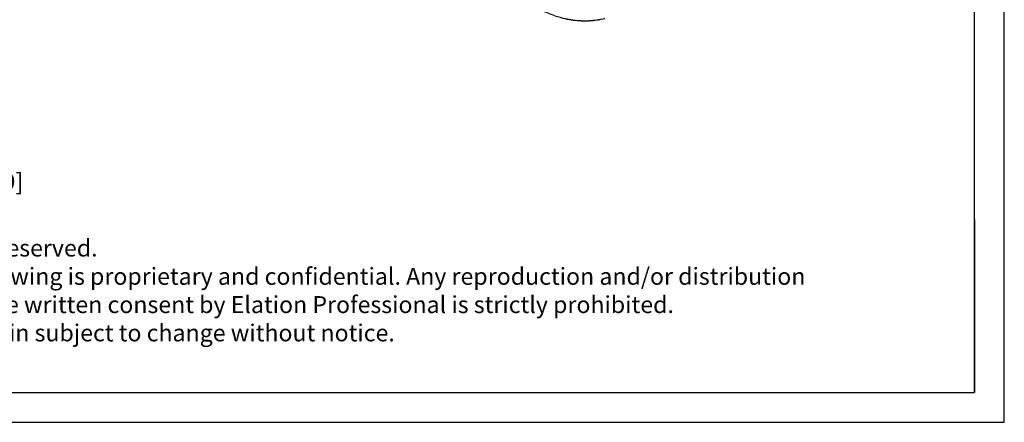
# Model space of a CAD drawing. Header units: millimetres. Extents: x 29035 to 30443, y 1864 to 2860.
# Tile 13 of 56: x 29631 to 30443, y 1864 to 2196. Entities that reach past the tile are written whole.
import ezdxf

# ---------------------------------------------------------------- set-up
doc = ezdxf.new("R2010")
doc.units = ezdxf.units.MM
doc.layers.add('\\M+5CFB8\\M+5CAB5\\M+5CFDF', color=7, linetype='Continuous', lineweight=13)

msp = doc.modelspace()

# ---------------------------------------------------------------- linework, layer by layer
at = {"color": 2}
for p, q in [((30443.284, 1863.599), (30443.284, 2859.506)), ((30418.573, 2031.032), (30418.573, 2142.21)), ((30418.574, 2031.013), (30418.574, 1888.31)), ((29795.87, 1888.31), (30418.574, 1888.31)), ((29034.787, 1863.599), (30443.284, 1863.599))]:
    msp.add_line(p, q, dxfattribs=at)
at = {"color": 7}
for p, q in [((30418.573, 1888.309), (30418.573, 2834.795)), ((29059.497, 1888.309), (30418.573, 1888.309))]:
    msp.add_line(p, q, dxfattribs=at)
at = {"layer": '\\M+5CFB8\\M+5CAB5\\M+5CFDF'}
for points, knots in [([(30113.715, 2196.694), (30109.493, 2195.658), (30100.749, 2194.398), (30087.391, 2195.016), (30074.076, 2198.091), (30065.578, 2201.676), (30061.457, 2203.819)], [0, 0, 0, 0, 0.2422443, 0.4888096, 0.7411491, 1, 1, 1, 1]), ([(30061.585, 2204.086), (30065.694, 2201.958), (30074.167, 2198.404), (30087.437, 2195.374), (30100.739, 2194.801), (30109.44, 2196.089), (30113.637, 2197.139)], [0, 0, 0, 0, 0.2589807, 0.5113569, 0.757871, 1, 1, 1, 1])]:
    msp.add_open_spline(points, degree=3, knots=knots, dxfattribs=at)

# ---------------------------------------------------------------- texts
at = {"layer": '\\M+5CFB8\\M+5CAB5\\M+5CFDF', "insert": (29290.133, 2071.142), "char_height": 18, "attachment_point": 1}
msp.add_mtext_dynamic_manual_height_columns('{\\fAvant Garde|b1|i0|c0|p0;\\H0.88889x;ELATION SIXPAR 100IP\\H0.875x; \\fAvant Garde|b0|i0|c0|p0;[2015-02-09]\\P\\H1.2857x;\\P\\fAvant Garde|b1|i0|c0|p0;\\H0.77779x;©ELATION PROFESSIONAL \\fAvant Garde|b0|i0|c0|p0;all rights reserved. \\PInformation contained within this drawing is proprietary and confidential. Any reproduction and/or distribution\\Pof any part of this drawing without the written consent by Elation Professional is strictly prohibited.\\PDiagrams and/or measurements herein subject to change without notice.}', width=1116.58246, gutter_width=22.5, heights=[175.697], dxfattribs=at)

doc.saveas('drawing.dxf')
